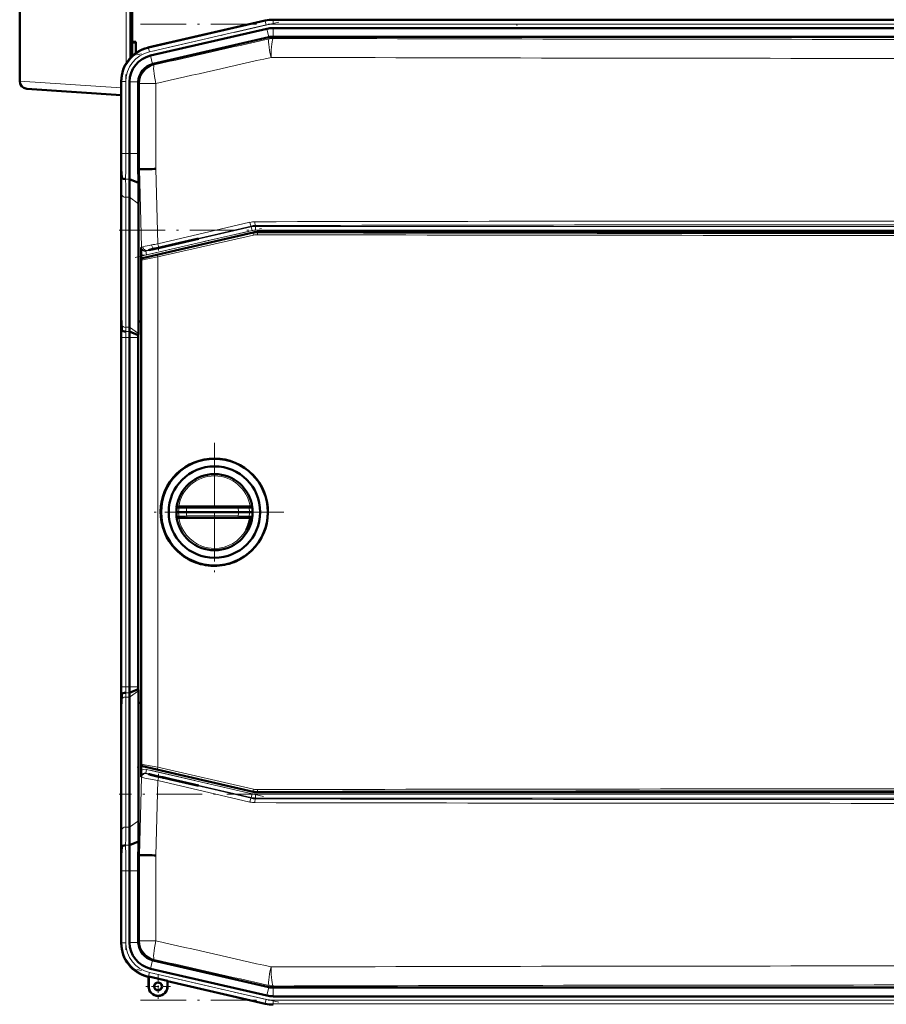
# Model space of a CAD drawing. Extents: x -2065 to 2446, y -1996 to 695.
# Tile 4 of 58: x -1695 to -1468, y 187 to 446. Entities that reach past the tile are written whole.
import ezdxf

# ---------------------------------------------------------------- set-up
doc = ezdxf.new("R2010")
doc.units = 0
doc.linetypes.add('DASHDOT', pattern=[18.5, 12, -3, 0.5, -3])

msp = doc.modelspace()

# ---------------------------------------------------------------- linework, layer by layer
at = {"color": 7, "lineweight": 50}
for p, q in [((-1666.36, 435.95), (-1666.36, 635.79)), ((-1665.96, 531.61), (-1665.96, 440.02)), ((-1695.46, 450.32), (-1695.46, 429.74)), ((-1631.08, 445.63), (-1661.85, 438.53)), ((-1631.08, 445.63), (-1661.65, 438.57)), ((-1280.94, 445.87), (-1629, 445.87)), ((-1630.59, 443.5), (-1661.16, 436.44)), ((-1629, 443.68), (-1608.73, 443.68)), ((-1295.93, 443.68), (-1608.73, 443.68)), ((-1665.96, 440.02), (-1664.96, 440.02)), ((-1665.96, 440.02), (-1665.96, 439.88)), ((-1665.96, 439.97), (-1665.96, 436.34)), ((-1665.96, 439.88), (-1664.96, 439.82)), ((-1664.96, 440.02), (-1664.96, 437.15)), ((-1630.1, 441.27), (-1660.47, 434.25)), ((-1630.1, 441.27), (-1630.07, 441.27)), ((-1628.97, 441.39), (-1280.96, 441.39)), ((-1668.82, 429.76), (-1668.82, 429.56)), ((-1668.82, 429.56), (-1668.82, 410.76)), ((-1666.63, 429.56), (-1666.63, 410.76)), ((-1664.34, 429.38), (-1664.34, 429.56)), ((-1664.34, 429.38), (-1664.34, 410.76)), ((-1668.82, 426.02), (-1693.6, 427.75)), ((-1668.67, 404.43), (-1668.84, 406.62)), ((-1664.36, 406.62), (-1664.02, 406.62)), ((-1664.02, 406.62), (-1663.67, 406.63)), ((-1668.82, 403.69), (-1668.82, 369.55)), ((-1668.82, 403.69), (-1668.82, 369.55)), ((-1664.29, 403.04), (-1666.67, 404.03)), ((-1666.63, 399.27), (-1666.63, 365.13)), ((-1664.25, 397.58), (-1664.25, 366.62)), ((-1634.2, 390.02), (-1663.23, 383.32)), ((-1655.76, 386.78), (-1648.9, 388.37)), ((-1648.52, 388.37), (-1655.76, 386.69)), ((-1648.52, 388.37), (-1648.9, 388.37)), ((-1276.86, 390.15), (-1633.07, 390.15)), ((-1659.02, 386.03), (-1658.03, 386.26)), ((-1658.03, 386.17), (-1659.02, 385.94)), ((-1658.03, 386.26), (-1657.89, 386.29)), ((-1658.03, 386.17), (-1658.03, 386.26)), ((-1657.88, 386.21), (-1658.03, 386.17)), ((-1657.89, 386.29), (-1657.18, 386.45)), ((-1657.88, 386.21), (-1657.89, 386.29)), ((-1657.18, 386.37), (-1657.88, 386.21)), ((-1657.18, 386.45), (-1655.76, 386.78)), ((-1655.76, 386.69), (-1657.18, 386.37)), ((-1657.18, 386.37), (-1657.18, 386.45)), ((-1655.76, 386.69), (-1655.76, 386.78)), ((-1663.62, 382.83), (-1663.62, 250.42)), ((-1663.56, 383.07), (-1663.59, 384.35)), ((-1668.62, 364.43), (-1668.79, 366.62)), ((-1664.25, 366.62), (-1664.33, 363.5)), ((-1663.62, 366.63), (-1664.25, 366.62)), ((-1668.82, 362.47), (-1668.82, 270.76)), ((-1664.34, 363.08), (-1666.63, 364.03)), ((-1666.63, 270.76), (-1666.63, 362.47)), ((-1664.33, 363.5), (-1664.34, 363.08)), ((-1664.34, 363.08), (-1664.34, 362.47)), ((-1664.34, 362.47), (-1664.34, 270.76)), ((-1654.28, 317.88), (-1654.31, 317.68)), ((-1653.2, 318.13), (-1653.81, 318.13)), ((-1653.2, 318.13), (-1651.55, 318.13)), ((-1638.06, 318.13), (-1651.55, 318.13)), ((-1638.06, 318.13), (-1637.24, 318.13)), ((-1637.24, 318.13), (-1636.5, 318.13)), ((-1636.5, 318.13), (-1635.74, 318.13)), ((-1634.92, 318.13), (-1635.74, 318.13)), ((-1634.42, 317.68), (-1634.44, 317.88)), ((-1653.77, 316.63), (-1654.36, 316.63)), ((-1654.28, 315.37), (-1654.31, 315.57)), ((-1651.72, 316.63), (-1653.77, 316.63)), ((-1651.72, 316.63), (-1638.06, 316.63)), ((-1635.16, 316.63), (-1638.06, 316.63)), ((-1634.36, 316.63), (-1635.16, 316.63)), ((-1634.42, 315.57), (-1634.44, 315.37)), ((-1653.2, 315.13), (-1653.81, 315.13)), ((-1653.2, 315.13), (-1651.55, 315.13)), ((-1638.06, 315.13), (-1651.55, 315.13)), ((-1638.06, 315.13), (-1635.74, 315.13)), ((-1634.92, 315.13), (-1635.74, 315.13)), ((-1644.62, 302.54), (-1644.36, 302.54)), ((-1668.62, 268.81), (-1668.79, 266.62)), ((-1664.34, 270.15), (-1666.63, 269.21)), ((-1664.34, 270.15), (-1664.34, 270.76)), ((-1664.33, 269.73), (-1664.34, 270.15)), ((-1664.25, 266.61), (-1664.33, 269.73)), ((-1666.63, 233.97), (-1666.63, 268.11)), ((-1663.62, 266.6), (-1664.25, 266.61)), ((-1664.25, 235.65), (-1664.25, 266.61)), ((-1668.82, 229.55), (-1668.82, 263.69)), ((-1668.82, 229.55), (-1668.82, 263.69)), ((-1663.56, 250.18), (-1663.59, 248.88)), ((-1634.2, 243.23), (-1663.23, 249.93)), ((-1658.03, 247.06), (-1659.02, 247.29)), ((-1659.02, 247.2), (-1658.03, 246.97)), ((-1658.03, 247.06), (-1657.88, 247.03)), ((-1658.03, 247.06), (-1658.03, 246.97)), ((-1657.89, 246.94), (-1658.03, 246.97)), ((-1657.88, 247.03), (-1657.89, 246.94)), ((-1657.18, 246.78), (-1657.89, 246.94)), ((-1657.88, 247.03), (-1657.18, 246.86)), ((-1657.18, 246.86), (-1655.77, 246.54)), ((-1657.18, 246.86), (-1657.18, 246.78)), ((-1655.77, 246.45), (-1657.18, 246.78)), ((-1648.52, 244.87), (-1655.77, 246.54)), ((-1655.77, 246.54), (-1655.77, 246.45)), ((-1655.77, 246.45), (-1648.9, 244.87)), ((-1648.9, 244.87), (-1648.52, 244.87)), ((-1633.07, 243.1), (-1276.86, 243.1)), ((-1664.29, 230.19), (-1666.67, 229.21)), ((-1664.32, 228.43), (-1664.29, 230.19)), ((-1668.67, 228.81), (-1668.84, 226.62)), ((-1664.36, 226.61), (-1664.32, 228.43)), ((-1664.36, 226.61), (-1664.02, 226.61)), ((-1663.67, 226.6), (-1664.02, 226.61)), ((-1668.82, 203.67), (-1668.82, 222.47)), ((-1666.63, 203.67), (-1666.63, 222.47)), ((-1664.34, 203.85), (-1664.34, 222.47)), ((-1668.82, 203.47), (-1668.82, 203.67)), ((-1668.82, 203.47), (-1668.82, 203.56)), ((-1664.34, 203.85), (-1664.34, 203.67)), ((-1630.1, 191.97), (-1660.47, 198.98)), ((-1630.59, 189.73), (-1661.16, 196.79)), ((-1661.65, 194.66), (-1661.85, 194.71)), ((-1661.65, 194.66), (-1661.85, 194.71)), ((-1661.65, 194.66), (-1661.61, 194.73)), ((-1661.65, 192.16), (-1661.65, 194.66)), ((-1661.61, 192.16), (-1661.61, 194.73)), ((-1661.61, 194.73), (-1656.68, 193.59)), ((-1656.68, 193.59), (-1656.65, 193.51)), ((-1656.68, 193.59), (-1656.68, 192.16)), ((-1656.65, 192.16), (-1656.65, 193.51)), ((-1656.65, 193.51), (-1656.65, 192.16)), ((-1631.08, 187.6), (-1656.65, 193.51)), ((-1630.1, 191.97), (-1630.07, 191.96)), ((-1629, 191.84), (-1628.97, 191.84)), ((-1628.97, 191.84), (-1280.96, 191.84)), ((-1629, 189.55), (-1608.73, 189.55)), ((-1295.93, 189.55), (-1608.73, 189.55))]:
    msp.add_line(p, q, dxfattribs=at)
at = {"color": 7, "lineweight": 18}
for p, q in [((-1667.55, 434.37), (-1667.55, 451.32)), ((-1631.04, 445.45), (-1661.66, 438.38)), ((-1630.81, 444.48), (-1661.44, 437.41)), ((-1631.04, 445.45), (-1631.08, 445.63)), ((-1631.04, 445.45), (-1630.81, 444.48)), ((-1629, 445.68), (-1629, 445.87)), ((-1629, 445.68), (-1629, 444.68)), ((-1629, 445.68), (-1280.94, 445.68)), ((-1629, 444.68), (-1280.94, 444.68)), ((-1630.07, 441.27), (-1630.59, 443.5)), ((-1629, 441.39), (-1629, 443.68)), ((-1630.05, 440.84), (-1630.1, 441.27)), ((-1628.97, 441.39), (-1628.92, 440.97)), ((-1661.85, 438.53), (-1661.66, 438.38)), ((-1661.44, 437.41), (-1661.66, 438.38)), ((-1660.64, 434.21), (-1661.16, 436.44)), ((-1660.47, 434.25), (-1660.15, 434)), ((-1695.46, 429.74), (-1668.82, 428.01)), ((-1668.63, 429.62), (-1668.82, 429.76)), ((-1668.63, 429.62), (-1668.63, 410.76)), ((-1668.63, 429.62), (-1667.63, 429.62)), ((-1667.63, 429.62), (-1667.63, 410.76)), ((-1664.34, 429.56), (-1666.63, 429.56)), ((-1664.02, 429.13), (-1664.34, 429.38)), ((-1664.02, 406.62), (-1664.02, 429.13)), ((-1659.72, 429.13), (-1664.02, 429.13)), ((-1659.72, 429.13), (-1659.72, 406.69)), ((-1668.63, 410.76), (-1668.82, 410.76)), ((-1668.63, 410.76), (-1667.63, 410.76)), ((-1666.63, 410.76), (-1667.63, 410.76)), ((-1664.34, 410.76), (-1666.63, 410.76)), ((-1663.49, 386.18), (-1664.02, 406.62)), ((-1659.72, 406.69), (-1659.2, 387.07)), ((-1666.67, 404.03), (-1667.67, 404.03)), ((-1668.63, 399.95), (-1668.63, 365.81)), ((-1667.63, 399.27), (-1667.63, 365.13)), ((-1666.63, 399.27), (-1667.63, 399.27)), ((-1664.25, 397.58), (-1666.63, 399.27)), ((-1662.39, 385.12), (-1634.72, 391.51)), ((-1634.5, 390.53), (-1662.16, 384.15)), ((-1659.2, 387.07), (-1635.1, 392.69)), ((-1634.75, 391.71), (-1658.84, 386.1)), ((-1634.72, 391.51), (-1634.75, 391.71)), ((-1634.5, 390.53), (-1634.72, 391.51)), ((-1633.62, 391.85), (-1633.6, 391.63)), ((-1633.6, 391.63), (-1276.34, 391.63)), ((-1633.6, 390.63), (-1633.6, 391.63)), ((-1276.34, 390.63), (-1633.6, 390.63)), ((-1659.29, 384.08), (-1634.17, 389.81)), ((-1634.12, 389.33), (-1659.24, 383.59)), ((-1634.17, 389.81), (-1634.2, 390.02)), ((-1633.07, 390.15), (-1633.05, 389.94)), ((-1663.61, 386.07), (-1663.49, 386.18)), ((-1662.26, 385.24), (-1662.39, 385.12)), ((-1662.16, 384.15), (-1662.39, 385.12)), ((-1659.02, 385.94), (-1659.02, 386.03)), ((-1663.55, 382.77), (-1663.62, 382.83)), ((-1663.55, 250.48), (-1663.55, 382.77)), ((-1663.23, 383.32), (-1663.16, 383.26)), ((-1659.24, 383.59), (-1659.24, 249.66)), ((-1668.79, 366.62), (-1668.84, 366.62)), ((-1666.63, 365.13), (-1667.63, 365.13)), ((-1664.33, 363.5), (-1666.63, 365.13)), ((-1668.63, 362.47), (-1668.82, 362.47)), ((-1668.63, 270.76), (-1668.63, 362.47)), ((-1668.63, 362.47), (-1667.63, 362.47)), ((-1666.63, 364.03), (-1667.63, 364.03)), ((-1666.63, 362.47), (-1667.63, 362.47)), ((-1667.63, 270.76), (-1667.63, 362.47)), ((-1664.34, 362.47), (-1666.63, 362.47)), ((-1653.7, 317.69), (-1654.31, 317.68)), ((-1653.7, 315.56), (-1654.31, 315.57)), ((-1653.7, 315.56), (-1653.04, 315.58)), ((-1651.64, 317.63), (-1638.14, 317.63)), ((-1651.64, 315.62), (-1638.14, 315.62)), ((-1637.13, 315.59), (-1636.21, 315.57)), ((-1636.21, 315.57), (-1635.24, 315.56)), ((-1634.42, 317.68), (-1635.24, 317.69)), ((-1634.42, 315.57), (-1635.24, 315.56)), ((-1668.63, 270.76), (-1668.82, 270.76)), ((-1668.63, 270.76), (-1667.63, 270.76)), ((-1666.63, 270.76), (-1667.63, 270.76)), ((-1666.63, 269.21), (-1667.63, 269.21)), ((-1664.34, 270.76), (-1666.63, 270.76)), ((-1664.33, 269.73), (-1666.63, 268.11)), ((-1668.84, 266.62), (-1668.79, 266.62)), ((-1668.63, 233.28), (-1668.63, 267.43)), ((-1666.63, 268.11), (-1667.63, 268.11)), ((-1667.63, 233.97), (-1667.63, 268.11)), ((-1663.62, 250.42), (-1663.55, 250.48)), ((-1663.16, 249.99), (-1663.23, 249.93)), ((-1662.16, 249.09), (-1662.39, 248.11)), ((-1634.72, 241.73), (-1662.39, 248.11)), ((-1662.39, 248.11), (-1662.26, 248)), ((-1662.16, 249.09), (-1634.5, 242.7)), ((-1634.17, 243.44), (-1659.29, 249.17)), ((-1659.24, 249.66), (-1634.12, 243.92)), ((-1664.02, 226.61), (-1663.49, 247.05)), ((-1663.49, 247.05), (-1663.61, 247.17)), ((-1659.2, 246.16), (-1659.72, 226.54)), ((-1635.1, 240.55), (-1659.2, 246.16)), ((-1659.02, 247.29), (-1659.02, 247.2)), ((-1658.84, 247.14), (-1634.75, 241.52)), ((-1634.17, 243.44), (-1634.2, 243.23)), ((-1633.05, 243.31), (-1633.07, 243.1)), ((-1634.72, 241.73), (-1634.75, 241.52)), ((-1634.5, 242.7), (-1634.72, 241.73)), ((-1633.62, 241.39), (-1633.6, 241.6)), ((-1633.6, 242.6), (-1633.6, 241.6)), ((-1633.6, 242.6), (-1276.34, 242.6)), ((-1276.34, 241.6), (-1633.6, 241.6)), ((-1664.25, 235.65), (-1666.63, 233.97)), ((-1666.63, 233.97), (-1667.63, 233.97)), ((-1666.67, 229.21), (-1667.67, 229.21)), ((-1664.02, 204.11), (-1664.02, 226.61)), ((-1659.72, 226.54), (-1659.72, 204.11)), ((-1668.63, 222.47), (-1668.82, 222.47)), ((-1668.63, 222.47), (-1667.63, 222.47)), ((-1668.63, 203.62), (-1668.63, 222.47)), ((-1666.63, 222.47), (-1667.63, 222.47)), ((-1667.63, 203.62), (-1667.63, 222.47)), ((-1664.34, 222.47), (-1666.63, 222.47)), ((-1668.82, 203.47), (-1668.63, 203.62)), ((-1667.63, 203.62), (-1668.63, 203.62)), ((-1664.34, 203.67), (-1666.63, 203.67)), ((-1664.02, 204.11), (-1664.34, 203.85)), ((-1664.02, 204.11), (-1659.72, 204.11)), ((-1660.64, 199.02), (-1661.16, 196.79)), ((-1660.47, 198.98), (-1660.15, 199.24)), ((-1661.66, 194.85), (-1661.85, 194.71)), ((-1661.66, 194.85), (-1661.44, 195.83)), ((-1631.04, 187.78), (-1661.66, 194.85)), ((-1630.81, 188.76), (-1661.44, 195.83)), ((-1661.61, 192.16), (-1661.65, 192.16)), ((-1656.68, 192.16), (-1656.65, 192.16)), ((-1630.07, 191.96), (-1630.59, 189.73)), ((-1630.05, 192.39), (-1630.1, 191.97)), ((-1629, 191.84), (-1629, 189.55)), ((-1628.97, 191.84), (-1628.92, 192.26)), ((-1631.04, 187.78), (-1630.81, 188.76)), ((-1631.04, 187.78), (-1631.08, 187.6)), ((-1629, 188.55), (-1280.94, 188.55)), ((-1629, 187.55), (-1629, 188.55)), ((-1629, 187.55), (-1280.94, 187.55)), ((-1629, 187.55), (-1629, 187.37))]:
    msp.add_line(p, q, dxfattribs=at)
at = {"color": 7, "linetype": 'DASHDOT', "lineweight": 18}
for p, q in [((-1627.49, 445.24), (-1664.76, 436.64)), ((-1663.8, 444.68), (-1246.13, 444.68)), ((-1667.63, 431.5), (-1667.63, 408.87)), ((-1669.33, 390.63), (-1240.61, 390.63)), ((-1665.18, 383.45), (-1631.48, 391.23)), ((-1667.63, 261.59), (-1667.63, 371.65)), ((-1644.36, 334.83), (-1644.36, 298.43)), ((-1644.36, 329.63), (-1644.36, 303.63)), ((-1626.16, 316.63), (-1662.56, 316.63)), ((-1631.36, 316.63), (-1657.36, 316.63)), ((-1631.48, 242), (-1665.18, 249.79)), ((-1240.61, 242.6), (-1669.33, 242.6)), ((-1667.63, 224.36), (-1667.63, 201.73)), ((-1627.49, 187.99), (-1664.76, 196.59)), ((-1663.8, 188.55), (-1246.13, 188.55))]:
    msp.add_line(p, q, dxfattribs=at)
at = {"color": 7, "linetype": 'DASHDOT', "lineweight": 18, "ltscale": 0.005209}
msp.add_line((-1565.09, 444.42), (-1564.88, 444.42), dxfattribs=at)
at = {"color": 7, "linetype": 'DASHDOT', "lineweight": 18, "ltscale": 0.020221}
msp.add_line((-1659.02, 386.1), (-1659.02, 385.29), dxfattribs=at)
at = {"color": 7, "linetype": 'DASHDOT', "lineweight": 18, "ltscale": 0.019753}
msp.add_line((-1659.02, 247.13), (-1659.02, 247.92), dxfattribs=at)
at = {"color": 7, "linetype": 'DASHDOT', "lineweight": 18, "ltscale": 0.1625}
for p, q in [((-1659.15, 195.41), (-1659.15, 188.91)), ((-1655.9, 192.16), (-1662.4, 192.16))]:
    msp.add_line(p, q, dxfattribs=at)
at = {"color": 7, "linetype": 'DASHDOT', "lineweight": 18, "ltscale": 0.160231}
msp.add_line((-1659.15, 195.37), (-1659.15, 188.96), dxfattribs=at)
at = {"color": 7, "linetype": 'DASHDOT', "lineweight": 18, "ltscale": 0.160233}
msp.add_line((-1655.94, 192.16), (-1662.35, 192.16), dxfattribs=at)
at = {"color": 7, "lineweight": 18}
for points in [[(-1663.49, 386.18), (-1663.48, 386.19), (-1663.44, 386.2), (-1663.14, 386.28)], [(-1661.98, 385.33), (-1662.22, 385.25), (-1662.25, 385.24), (-1662.26, 385.24)], [(-1659.24, 383.59), (-1662.74, 382.9), (-1663.42, 382.78), (-1663.52, 382.77), (-1663.54, 382.77), (-1663.54, 382.77), (-1663.55, 382.77)], [(-1663.16, 383.26), (-1663.16, 383.26), (-1663.14, 383.26), (-1663.07, 383.27), (-1662.42, 383.39), (-1659.29, 384.08)], [(-1651.55, 318.13), (-1651.55, 318.12), (-1651.56, 318.12), (-1651.57, 318.11), (-1651.59, 318.08), (-1651.63, 317.87), (-1651.64, 317.63)], [(-1638.14, 317.63), (-1638.12, 317.98), (-1638.1, 318.08), (-1638.09, 318.11), (-1638.08, 318.12), (-1638.07, 318.12), (-1638.06, 318.13)], [(-1651.55, 315.13), (-1651.55, 315.13), (-1651.56, 315.13), (-1651.57, 315.14), (-1651.59, 315.17), (-1651.63, 315.38), (-1651.64, 315.62)], [(-1638.14, 317.63), (-1635.88, 317.69), (-1635.24, 317.69)], [(-1638.14, 315.62), (-1638.12, 315.27), (-1638.1, 315.17), (-1638.09, 315.14), (-1638.08, 315.13), (-1638.07, 315.13), (-1638.06, 315.13)], [(-1663.55, 250.48), (-1663.54, 250.48), (-1663.53, 250.48), (-1663.44, 250.47), (-1662.68, 250.34), (-1659.24, 249.66)], [(-1659.29, 249.17), (-1661.58, 249.69), (-1662.97, 249.97), (-1663.13, 249.99), (-1663.15, 249.99), (-1663.16, 249.99), (-1663.16, 249.99)], [(-1659.2, 246.16), (-1662.64, 246.85), (-1663.43, 247.03), (-1663.48, 247.04), (-1663.49, 247.05)], [(-1662.26, 248), (-1662.26, 247.99), (-1662.24, 247.99), (-1662.12, 247.95), (-1660.44, 247.52), (-1658.84, 247.14)]]:
    msp.add_lwpolyline(points, dxfattribs=at)
at = {"color": 7, "lineweight": 50}
for points in [[(-1659.02, 386.03), (-1660.47, 385.69), (-1661.44, 385.45), (-1661.6, 385.4), (-1661.62, 385.39), (-1661.62, 385.39)], [(-1661.62, 385.39), (-1661.62, 385.39), (-1661.62, 385.38), (-1661.57, 385.39), (-1661.18, 385.46), (-1659.02, 385.94)], [(-1654.28, 317.88), (-1654.28, 317.88), (-1654.28, 317.88), (-1654.28, 317.88), (-1654.28, 317.88), (-1654.27, 317.89), (-1654.26, 317.91)], [(-1634.47, 317.91), (-1634.45, 317.89), (-1634.45, 317.88), (-1634.44, 317.88), (-1634.44, 317.88), (-1634.44, 317.88), (-1634.44, 317.88)], [(-1654.28, 315.37), (-1654.28, 315.37), (-1654.28, 315.37), (-1654.28, 315.37), (-1654.27, 315.36), (-1654.18, 315.27), (-1654.02, 315.17)], [(-1634.47, 315.34), (-1634.45, 315.37), (-1634.45, 315.37), (-1634.44, 315.37), (-1634.44, 315.37), (-1634.44, 315.37), (-1634.44, 315.37)], [(-1661.62, 247.85), (-1661.62, 247.85), (-1661.62, 247.84), (-1661.57, 247.83), (-1661.18, 247.72), (-1659.02, 247.2)], [(-1659.02, 247.29), (-1660.47, 247.62), (-1661.44, 247.82), (-1661.6, 247.85), (-1661.62, 247.85), (-1661.62, 247.85), (-1661.62, 247.85), (-1661.62, 247.85)]]:
    msp.add_lwpolyline(points, dxfattribs=at)
for centre, radius in [((-1644.36, 316.63), 14), ((-1644.36, 316.63), 12), ((-1659.15, 192.16), 1.03), ((-1659.15, 192.16), 1)]:
    msp.add_circle(centre, radius, dxfattribs=at)
for centre, radius, start, end in [((-1629, 436.62), 9.25, 90.0004, 102.9992), ((-1629, 436.62), 9.25, 90.0004, 102.9992), ((-1629, 436.62), 7.06, 90.0004, 102.9993), ((-1659.83, 429.76), 8.99, 102.9916, 180.0084), ((-1659.57, 429.56), 7.06, 102.9968, 180.0034), ((-1659.34, 429.38), 5.01, 105.1072, 177.8928), ((-1693.46, 429.74), 2, 180, 266), ((-2016.4, 410.67), 347.59, 359.3315, 0.0143), ((-2236.87, 410.62), 570.24, 359.3376, 0.0139), ((-2356.81, 410.74), 692.47, 359.65945, 0.00195), ((-1876.04, 403.44), 207.22, 0.0687, 0.8785), ((-2275.13, 393.78), 610.9, 0.86852, 1.20439), ((-1644.24, -798.98), 1205.77, 90.73585, 90.92355), ((-2006.41, 398.86), 339.78, 0.0681, 0.8707), ((-2055.72, 397.12), 391.47, 0.0681, 0.8669), ((-1603.09, 385.88), 60.52, 179.8196, 181.4448), ((-1663.12, 382.83), 0.5, 102.9976, 180.0022), ((-1876.18, 369.8), 207.36, 359.1212, 359.9305), ((-1456.39, 369.79), 212.42, 180.0663, 180.8562), ((-2015.9, 362.56), 347.08, 359.9853, 0.6691), ((-1311.09, 362.55), 357.73, 179.3493, 180.0128), ((-1586.81, 365.22), 79.83, 180.0641, 180.8524), ((-1531.83, 362.5), 134.8, 179.3521, 180.0124), ((-1644.41, 316.62), 14.09, 89.8034, 134.0601), ((-1644.41, 316.62), 14.09, 44.258, 89.8038), ((-1644.41, 316.62), 14.1, 134.0696, 179.1699), ((-1644.36, 316.63), 10, 7.2346, 172.765), ((-1644.41, 316.63), 14.09, 314.0192, 44.2557), ((-1653.72, 317.45), 0.705, 129.6312, 139.5308), ((-1653.77, 317.51), 0.622, 113.4776, 129.4362), ((-1653.81, 317.58), 0.549, 90.4701, 113.1016), ((-1634.92, 317.57), 0.553, 67.0525, 89.5669), ((-1634.97, 317.49), 0.645, 39.9598, 66.2327), ((-1644.41, 316.63), 14.09, 179.1903, 224.261), ((-1644.36, 316.63), 10, 187.235, 352.7654), ((-1634.96, 315.74), 0.628, 293.5258, 320.519), ((-1653.81, 315.68), 0.556, 247.1205, 269.4699), ((-1644.36, 316.62), 9.49, 330.6713, 350.9616), ((-1634.92, 315.68), 0.558, 270.5728, 292.8875), ((-1644.41, 316.63), 14.09, 224.2714, 246.7188), ((-1644.41, 316.63), 14.09, 291.5606, 314.0155), ((-1644.41, 316.63), 14.1, 246.7224, 269.1382), ((-1644.41, 316.63), 14.09, 270.1953, 291.5621), ((-2015.9, 270.67), 347.08, 359.3309, 0.0147), ((-1311.09, 270.68), 357.73, 179.9872, 180.6507), ((-1531.83, 270.73), 134.8, 179.9876, 180.6479), ((-1586.81, 268.02), 79.83, 179.1476, 179.9359), ((-1876.18, 263.44), 207.36, 0.0695, 0.8788), ((-1456.39, 263.44), 212.42, 179.1438, 179.9337), ((-1663.12, 250.42), 0.5, 179.9976, 257.0022), ((-1603.09, 247.35), 60.52, 178.5511, 180.1764), ((-1633.07, 248.1), 5, 257.002, 269.998), ((-2055.72, 236.12), 391.47, 359.1331, 359.9319), ((-2006.41, 234.37), 339.78, 359.1293, 359.9319), ((-1876.04, 229.79), 207.22, 359.1215, 359.9313), ((-2236.87, 222.61), 570.24, 359.9861, 0.6624), ((-2016.4, 222.56), 347.59, 359.9857, 0.6685), ((-2356.83, 222.5), 692.48, 359.99805, 0.34054), ((-1644.22, 1433.35), 1206.9, 269.07649, 269.26401), ((-1659.83, 203.47), 8.99, 179.9916, 257.0084), ((-1659.57, 203.67), 7.06, 179.9966, 257.0032), ((-1659.34, 203.86), 5, 182.1029, 254.9076), ((-1659.15, 192.16), 2.5, 180, 360), ((-1659.15, 192.16), 2.47, 180, 0), ((-1659.15, 192.16), 1, 141.2591, 270), ((-1659.15, 192.16), 2.5, 270, 360), ((-1629, 196.62), 7.06, 257.0007, 269.9996), ((-1629, 196.62), 9.25, 257.0008, 269.9996), ((-1629, 196.62), 9.25, 257.0008, 269.9996)]:
    msp.add_arc(centre, radius, start, end, dxfattribs=at)
at = {"color": 7, "lineweight": 18}
for centre, radius, start, end in [((-1629, 436.62), 9.06, 90.0004, 102.9992), ((-1629, 436.63), 8.05, 89.9878, 103.0122), ((-14326.1, 56211.5), 57197.52, 282.793761, 282.824689), ((-1454.97, 56090.01), 55649.31, 269.820896, 270.179106), ((-1659.64, 429.62), 8.99, 102.9997, 180.0003), ((-1659.64, 429.62), 7.99, 102.9916, 180.0084), ((-14364.63, 56569.57), 57560.09, 282.7515782, 282.7824028), ((-1454.97, 56465.27), 56029.56, 269.821504, 270.178498), ((-2202.61, 410.63), 533.98, 359.3347, 0.0141), ((-2236.74, 410.62), 569.11, 359.3363, 0.014), ((-1986.88, 399.57), 318.25, 0.0684, 0.8743), ((-2006.77, 398.86), 339.14, 0.0683, 0.8723), ((-1633.73, 386.85), 5.99, 90.1091, 103.1288), ((-1454.97, -83419.54), 83812.57, 89.8777831, 90.1222151), ((-1633.61, 386.85), 5, 90.1491, 103.1472), ((-1633.6, 386.63), 4, 90.0047, 102.9953), ((-1454.97, -83306), 83698.04, 89.8777011, 90.122297), ((-1633.06, 384.94), 5, 89.8884, 102.8902), ((-1633.12, 384.95), 4.49, 89.8605, 102.8892), ((-1454.96, 84175.2), 83785.95, 269.8781811, 270.1218207), ((-1454.96, 84118.3), 83728.55, 269.8781333, 270.1218617), ((-1662.61, 386.09), 0.999, 181.46, 283.0819), ((-1642.01, 289.47), 99.08, 100.9623, 102.3111), ((-1652.81, 351.5), 35.05, 103.9245, 105.1673), ((-1633.18, 273.27), 115.71, 103.48, 104.0366), ((-1602.27, 90.21), 302.27, 100.857, 101.1749), ((-1612.75, 188.42), 202.98, 103.1255, 103.506), ((-1662.61, 386.09), 2, 240.6635, 283.005), ((-1567.37, 365.92), 101.27, 180.063, 180.8443), ((-1497.15, 362.51), 171.48, 179.3589, 180.0115), ((-1587.2, 365.22), 80.44, 180.0631, 180.8454), ((-1531.46, 362.5), 136.17, 179.358, 180.0116), ((-1644.36, 316.63), 9.5, 90.0034, 170.9626), ((-1644.36, 316.63), 9.5, 9.0358, 89.9967), ((-1653.2, 317.63), 0.499, 90.1296, 173.0452), ((-1635.74, 317.63), 0.499, 7.3818, 89.8716), ((-1644.4, 316.52), 9.37, 172.8589, 179.3713), ((-1644.4, 316.73), 9.37, 180.6287, 187.1411), ((-1658.17, 102.35), 215.38, 88.2621, 88.8097), ((-1653.2, 315.62), 0.499, 186.9548, 269.8704), ((-1656.03, 451.44), 135.89, 271.258, 271.8505), ((-1644.93, 316.58), 6.79, 171.029, 179.5801), ((-1644.88, 316.68), 6.84, 180.4513, 188.9396), ((-1644.91, 316.53), 6.85, 0.8052, 9.28), ((-1644.91, 316.72), 6.85, 350.72, 359.1948), ((-1634.88, 413.03), 97.47, 268.0827, 268.6817), ((-1635.74, 315.62), 0.499, 270.1284, 352.6182), ((-1644.48, 316.49), 9.31, 0.8578, 7.4328), ((-1644.48, 316.76), 9.31, 352.5672, 359.1422), ((-1644.37, 316.61), 9.5, 189.0224, 249.7178), ((-1644.36, 316.62), 9.5, 269.9976, 330.6837), ((-1644.36, 316.63), 9.51, 249.7324, 269.9982), ((-1497.15, 270.72), 171.48, 179.9885, 180.6411), ((-1567.37, 267.31), 101.27, 179.1557, 179.937), ((-1531.46, 270.73), 136.17, 179.9884, 180.642), ((-1587.2, 268.02), 80.44, 179.1546, 179.9369), ((-1662.61, 247.14), 0.999, 76.9181, 178.54), ((-1662.61, 247.14), 2, 76.9951, 119.3366), ((-1633.06, 248.31), 5, 257.1098, 270.1116), ((-1633.12, 248.3), 4.49, 257.1108, 270.1395), ((-1454.96, -83541.95), 83785.95, 89.8781793, 90.1218189), ((-1454.96, -83485.05), 83728.55, 89.8781383, 90.1218667), ((-1633.73, 246.38), 5.99, 256.8712, 269.8909), ((-1633.61, 246.39), 5, 256.8528, 269.8509), ((-1633.6, 246.6), 4, 257.0047, 269.9953), ((-1454.97, 84052.77), 83812.57, 269.8777849, 270.1222169), ((-1454.97, 83939.23), 83698.04, 269.877703, 270.1222989), ((-1986.88, 233.66), 318.25, 359.1257, 359.9316), ((-2006.77, 234.37), 339.14, 359.1277, 359.9317), ((-2202.61, 222.61), 533.98, 359.9859, 0.6653), ((-2236.74, 222.61), 569.11, 359.986, 0.6637), ((-1659.64, 203.62), 8.99, 179.9996, 257.0003), ((-1659.64, 203.62), 7.99, 179.9916, 257.0084), ((-1659.02, 204.11), 5, 180.0358, 256.9642), ((-14364.63, -55936.33), 57560.09, 77.2175972, 77.2484218), ((-14326.1, -55578.27), 57197.52, 77.175311, 77.206239), ((-1454.97, -55832.03), 56029.56, 89.821502, 90.178496), ((-1628.92, 197.27), 5, 257.0045, 269.8157), ((-1454.97, -55456.78), 55649.31, 89.820894, 90.179104), ((-1629, 196.6), 8.05, 256.9878, 270.0122), ((-1629, 196.62), 9.06, 257.0008, 269.9996)]:
    msp.add_arc(centre, radius, start, end, dxfattribs=at)
for centre, major_axis, ratio, start_param, end_param in [((-1628.92, 435.97), (1.11, -4.88), 0.116076, 3.167951, 4.685971), ((-1628.92, 435.97), (4.97, 0.57), 0.999653, 1.457389, 1.684204), ((-1628.92, 435.97), (-0.02, -5), 0.119003, 3.16796, 4.712762), ((-1659.02, 429.13), (3.11, 3.91), 0.999441, 0.899117, 2.242476), ((-1659.02, 429.13), (1.11, -4.88), 0.136195, 3.168019, 4.681472), ((-1667.63, 399.98), (-1, 0), 0.707107, 0.034907, 1.570796), ((-1633.62, 392.85), (0, -1), 0.121885, 4.712128, 6.265601), ((-1634.97, 392.69), (0.227, -0.974), 0.119647, 4.684508, 6.265606), ((-1633.6, 386.63), (-4.97, -0.57), 0.999846, 4.59896, 4.825818), ((-1634.06, 389.33), (0.111, -0.487), 0.119115, 3.159171, 4.685159), ((-1633.05, 389.44), (-0.001, -0.5), 0.121453, 3.159176, 4.712648), ((-1662.49, 386.21), (0.682, -0.732), 0.99939, 3.988967, 5.7599), ((-1662.2, 386.3), (0.266, -0.964), 0.924796, 4.485603, 6.237294), ((-1660.38, 386.76), (0.234, -0.972), 0.460439, 4.611399, 6.263521), ((-1659.07, 387.07), (0.227, -0.974), 0.135666, 4.680737, 6.265569), ((-1663.05, 382.77), (-0.311, -0.391), 0.999751, 4.040558, 5.38422), ((-1659.17, 383.59), (0.111, -0.487), 0.135841, 3.159209, 4.68138), ((-1667.63, 365.83), (-1, 0), 0.707107, 0.034907, 1.570796), ((-1667.63, 267.4), (-1, 0), 0.707107, 4.712389, 6.248279), ((-1663.05, 250.48), (-0.311, 0.391), 0.999751, 0.898966, 2.242627), ((-1659.17, 249.66), (-0.111, -0.487), 0.135841, 4.743398, 6.265569), ((-1662.49, 247.02), (-0.682, -0.732), 0.99939, 3.664878, 5.435811), ((-1659.07, 246.16), (-0.227, -0.974), 0.135666, 3.159209, 4.744041), ((-1634.06, 243.92), (-0.111, -0.487), 0.119115, 4.739619, 6.265607), ((-1633.05, 243.81), (0.001, -0.5), 0.121453, 4.71213, 6.265602), ((-1634.97, 240.55), (-0.227, -0.974), 0.119647, 3.159172, 4.74027), ((-1633.6, 246.6), (4.97, -0.57), 0.999846, 4.59896, 4.825818), ((-1633.62, 240.39), (0, -1), 0.121885, 3.159177, 4.71265), ((-1667.63, 233.26), (-1, 0), 0.707107, 4.712389, 6.248279), ((-1659.02, 204.11), (-1.11, -4.88), 0.136195, 4.743306, 6.256759), ((-1628.92, 197.26), (-1.11, -4.88), 0.116076, 4.738807, 6.256827), ((-1628.92, 197.26), (0.02, -5), 0.119003, 4.712015, 6.256818), ((-1628.92, 197.26), (-4.97, 0.57), 0.999653, 1.681064, 1.684203)]:
    msp.add_ellipse(centre, major_axis=major_axis, ratio=ratio, start_param=start_param, end_param=end_param, dxfattribs=at)
at = {"color": 7, "lineweight": 50}
for centre, major_axis, ratio, start_param, end_param in [((-1628.97, 436.4), (4.97, 0.57), 0.999653, 1.457389, 1.679108), ((-1659.35, 429.38), (3.11, 3.91), 0.999441, 0.899117, 0.934706), ((-1667.67, 404.44), (1, 0), 0.414215, 3.173659, 4.709549), ((-1633.07, 385.15), (-4.97, -0.57), 0.999846, 4.59896, 4.825818), ((-1667.62, 364.44), (1, 0), 0.414215, 3.173659, 4.709549), ((-1644.35, 316.62), (10.01, -0.03), 0.999848, 3.039511, 3.144781), ((-1644.35, 316.63), (10.01, 0.03), 0.999848, 3.138404, 3.243674), ((-1644.37, 316.62), (10.01, 0.04), 0.999848, 6.279569, 6.384829), ((-1644.37, 316.63), (10.01, -0.04), 0.999848, 6.181541, 6.286801), ((-1667.62, 268.79), (1, 0), 0.414343, 1.573592, 3.109513), ((-1667.67, 228.79), (1, 0), 0.414186, 1.573647, 3.10953), ((-1659.35, 203.85), (3.11, -3.91), 0.999441, 5.34848, 5.384068), ((-1628.97, 196.84), (4.97, -0.57), 0.999653, 4.604077, 4.820701)]:
    msp.add_ellipse(centre, major_axis=major_axis, ratio=ratio, start_param=start_param, end_param=end_param, dxfattribs=at)

doc.saveas('drawing.dxf')
